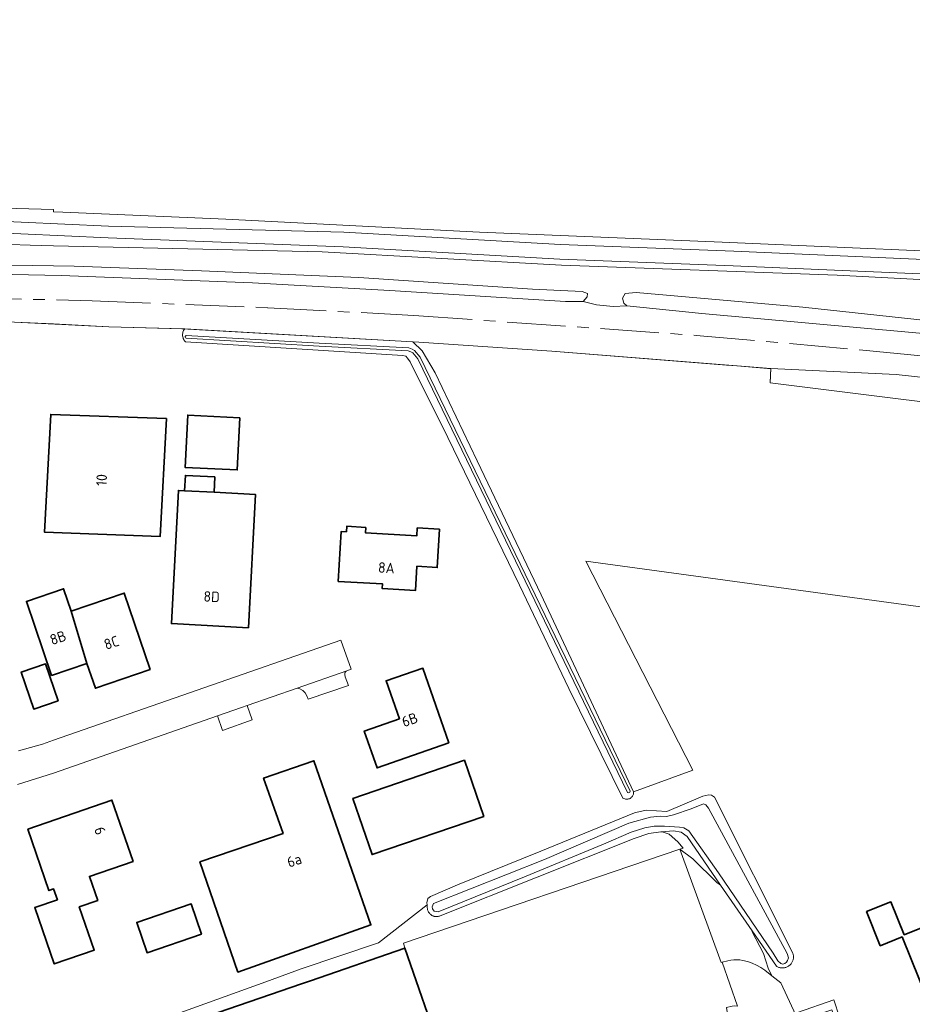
# Model space of a CAD drawing. Header units: metres. Extents: x 244832 to 245816, y 594581 to 595225.
# Tile 12 of 34: x 244994 to 245147, y 595054 to 595223. Entities that reach past the tile are written whole.
import ezdxf
from ezdxf.enums import TextEntityAlignment as Align

# ---------------------------------------------------------------- set-up
doc = ezdxf.new("R2010")
doc.units = ezdxf.units.M
doc.linetypes.add('AM-AS', pattern=[16, 10, -2, 2, -2])
for name, color, linetype, lineweight in [('B-XX-AM-AS_SPOOR-G', 10, 'AM-AS', 18), ('B-XX-GR-BOS_LOOF-GV', 40, 'Continuous', 13), ('B-XX-GR-BOUWLAND-GV', 80, 'Continuous', 13), ('B-XX-GR-GRAS-GV', 60, 'Continuous', 13), ('B-XX-GR-GROENVOORZIENING-GV', 80, 'Continuous', 18), ('B-XX-IE-TERREINAFSCHEIDING_KUNSTMATIG_HEKWERK-G', 20, 'IE-TERREINAFSCHEIDING-KUNSTMATIG', 18), ('B-XX-OG-BEBOUWING-GV', 7, 'Continuous', 35), ('B-XX-OG-BEBOUWING-T18', 10, 'Continuous', 18), ('B-XX-OG-TERREIN_ERF-GV', 7, 'Continuous', 18), ('B-XX-OG-WATER-GV', 130, 'Continuous', 18), ('B-XX-OG-WATER_SLOOT-GV', 120, 'Continuous', 18), ('B-XX-VH-VERHARDING_BEDRIJFSVLOERPLAAT-GV', 252, 'Continuous', 18), ('B-XX-VH-VERHARDING_GESLOTEN-GV', 252, 'Continuous', 18), ('B-XX-VH-VERHARDING_HALFVERHARDING-GV', 252, 'Continuous', 18), ('B-XX-VH-VERHARDING_OPEN-GV', 252, 'Continuous', 18)]:
    doc.layers.add(name, color=color, linetype=linetype, lineweight=lineweight)
doc.styles.add('NLCS-ISO-M-T18', font='NLCS-ISO.ttf', dxfattribs={"height": 1.8})
doc.linetypes.add('IE-TERREINAFSCHEIDING-KUNSTMATIG', pattern='A,4,[82,NLCS.SHX,S=0.75,R=90,X=0,Y=0],4,-2', length=10)

msp = doc.modelspace()

# ---------------------------------------------------------------- linework, layer by layer
at = {"layer": 'B-XX-AM-AS_SPOOR-G', "color": 252}
msp.add_lwpolyline([(244838.64, 595172.92), (244840.94, 595173.05), (244869.62, 595174.38), (244890.52, 595174.99), (244914.67, 595175.54), (244937.25, 595175.75), (244960.12, 595175.65), (244984.57, 595175.26), (245006.66, 595174.68), (245036.68, 595173.51), (245061.71, 595172.2), (245110.02, 595168.77), (245138.56, 595166.25), (245164.15, 595163.69), (245191.91, 595160.77), (245277.32, 595151.2), (245289.3, 595150.06), (245388.81, 595138.95)], dxfattribs=at)
at = {"layer": 'B-XX-GR-BOS_LOOF-GV', "color": 252}
msp.add_lwpolyline([(245062.55, 595167.59), (245061.55, 595167.65), (245063.11, 595166.14), (245065.36, 595162.38), (245072.55, 595147.29), (245083.5, 595124.36), (245099.3, 595090.68), (245109.44, 595094.38), (245091.14, 595130.13), (245188.54, 595116.87), (245185.37, 595124.73), (245222.4, 595119.52), (245224.86, 595126.74), (245228.67, 595141.63), (245228.83, 595141.58), (245230.25, 595147.42), (245216.8, 595148.91), (245122.68, 595160.64), (245122.75, 595162), (245122.81, 595163.1), (245122.23, 595163.09), (245116.99, 595163.56), (245115.22, 595163.71), (245085.32, 595166.06)], close=True, dxfattribs=at)
at = {"layer": 'B-XX-GR-BOUWLAND-GV', "color": 252}
msp.add_lwpolyline([(244901.68, 595222.81), (244901.67, 595222.66), (244901.6, 595216.35), (244902.35, 595191.56), (244904.09, 595190.91), (244951.43, 595191.63), (245000, 595190.31), (245000, 595189.94), (245001.62, 595189.88), (245029.53, 595188.69), (245072.92, 595186.44), (245114.46, 595184.72), (245169.63, 595182.34), (245199.66, 595181.68), (245213.68, 595180.89), (245237.23, 595178.51), (245252.16, 595176.78), (245252.49, 595176.84), (245252.78, 595177.04), (245252.72, 595177.81), (245243.02, 595189.06), (245228.52, 595206.22), (245215.22, 595222.81)], dxfattribs=at)
at = {"layer": 'B-XX-GR-GRAS-GV', "color": 252}
for points in [[(245001.35, 595179.02), (245034.1, 595177.77), (245057.58, 595176.47), (245087.63, 595174.59), (245090.67, 595174.58), (245091.35, 595175.36), (245091.41, 595175.93), (245090.48, 595176.29), (245081.98, 595176.69), (245052.3, 595178.66), (245025.36, 595179.84), (245003.56, 595180.65), (245000, 595180.7), (244971.39, 595181.13), (244970.01, 595180.74), (244969.6, 595180.44), (244969.67, 595179.81), (244970.48, 595179.64)], [(245111, 595172.55), (245155.81, 595168.48), (245194.79, 595164.38), (245213.49, 595162.65), (245231.92, 595160.46), (245233.61, 595160.42), (245234.28, 595161.05), (245234.17, 595161.89), (245232.17, 595162.9), (245224.42, 595164.53), (245209.69, 595165.72), (245187.23, 595167.38), (245164.69, 595169.66), (245128.26, 595173.61), (245099.74, 595176.11), (245097.89, 595175.94), (245097.42, 595175.14), (245097.61, 595174.32), (245098.12, 595173.84)]]:
    msp.add_lwpolyline(points, close=True, dxfattribs=at)
msp.add_lwpolyline([(245317.58, 595143.1), (245224.39, 595152.93), (245178.62, 595158.51), (245166.12, 595159.68), (245144.24, 595162.06), (245122.81, 595163.1), (245122.75, 595162), (245122.68, 595160.64), (245216.8, 595148.91), (245230.25, 595147.42), (245230.37, 595147.41), (245276.06, 595142.29), (245278.22, 595142.05), (245291.6, 595140.4), (245345.42, 595133.78)], dxfattribs=at)
at = {"layer": 'B-XX-GR-GROENVOORZIENING-GV', "color": 252}
for points in [[(245175.3, 595176.91), (245134.16, 595179.07), (245086.94, 595180.81), (245046, 595183.08), (245000, 595184.13), (244996.04, 595184.22), (244957.68, 595185.5)], [(244971.39, 595181.13), (245000, 595180.7), (245003.56, 595180.65), (245025.36, 595179.84), (245052.3, 595178.66), (245081.98, 595176.69), (245090.48, 595176.29), (245091.41, 595175.93), (245091.35, 595175.36), (245090.67, 595174.58), (245092.94, 595174), (245095.81, 595173.74), (245098.12, 595173.84), (245097.61, 595174.32), (245097.42, 595175.14), (245097.89, 595175.94), (245099.74, 595176.11), (245128.26, 595173.61), (245164.69, 595169.66)], [(245017.4, 595049.17), (245042.47, 595057.81), (245043.98, 595058.33), (245060.17, 595063.91), (245059.91, 595064.74), (245107.2, 595080.83), (245107.8, 595081.03), (245106.88, 595082.11), (245105.37, 595083.4), (245104.19, 595083.8), (245103.95, 595083.81), (245101.94, 595083.51), (245099.39, 595082.65), (245066.19, 595069.43), (245066.09, 595069.39), (245065.98, 595069.36), (245065.87, 595069.33), (245065.82, 595069.32), (245065.76, 595069.31), (245065.65, 595069.31), (245065.54, 595069.3), (245065.42, 595069.31), (245065.31, 595069.32), (245065.2, 595069.35), (245065.09, 595069.38), (245064.99, 595069.42), (245064.89, 595069.46), (245064.79, 595069.51), (245064.69, 595069.57), (245064.6, 595069.64), (245064.52, 595069.71), (245064.43, 595069.79), (245064.36, 595069.87), (245064.29, 595069.96), (245064.23, 595070.05), (245064.17, 595070.15), (245064.12, 595070.25), (245064.08, 595070.36), (245064.05, 595070.46), (245064.02, 595070.57), (245064.01, 595070.68), (245064, 595070.8), (245063.95, 595071.32), (245055.66, 595064.82), (245042.39, 595060.38), (245036.38, 595058.12), (245010.55, 595048.84)]]:
    msp.add_lwpolyline(points, dxfattribs=at)
for points in [[(245107.47, 595083.75), (245106.11, 595083.97), (245104.06, 595083.83), (245103.95, 595083.81), (245104.19, 595083.8), (245105.37, 595083.4), (245106.88, 595082.11), (245107.8, 595081.03), (245107.2, 595080.83), (245109.47, 595079.19), (245113.56, 595075.16), (245114.19, 595074.71), (245108.47, 595083.03)], [(245114.19, 595074.71), (245113.56, 595075.16), (245109.47, 595079.19), (245107.2, 595080.83), (245114.3, 595061.43), (245114.49, 595061.52), (245115.44, 595061.73), (245115.94, 595061.84), (245116.46, 595061.9), (245116.97, 595061.91), (245117.49, 595061.88), (245118, 595061.8), (245118.81, 595061.61), (245119.59, 595061.36), (245120.35, 595061.02), (245121.07, 595060.62), (245121.75, 595060.15), (245122.96, 595059.19), (245122.33, 595060.48), (245121.54, 595062.99), (245119.6, 595066.68), (245119.57, 595066.89)], [(245135.84, 595045.94), (245136.5, 595046.17), (245133.55, 595055.08), (245127.38, 595052.91), (245127.27, 595052.86), (245127.17, 595052.78), (245127.1, 595052.67), (245127.07, 595052.55), (245127.08, 595052.42), (245127.46, 595051.4), (245133.21, 595053.37)]]:
    msp.add_lwpolyline(points, close=True, dxfattribs=at)
at = {"layer": 'B-XX-IE-TERREINAFSCHEIDING_KUNSTMATIG_HEKWERK-G', "color": 252}
msp.add_lwpolyline([(245230.37, 595147.41), (245216.8, 595148.91), (245122.68, 595160.64), (245122.81, 595163.1), (245085.32, 595166.06), (245062.55, 595167.59), (245021.99, 595169.92), (245009.48, 595170.26), (244993.33, 595171.06), (244966.39, 595171.67), (244953.41, 595171.8), (244931.36, 595171.76), (244896.32, 595170.91)], dxfattribs=at)
at = {"layer": 'B-XX-OG-BEBOUWING-GV', "color": 252}
for points in [[(245019.34, 595154.55), (244999.55, 595155.26), (244998.5, 595135.09), (245018.29, 595134.38)], [(245031.91, 595154.68), (245022.99, 595155.13), (245022.55, 595146.19), (245031.46, 595145.75)], [(245027.66, 595144.55), (245022.59, 595144.81), (245022.45, 595142.19), (245027.52, 595141.92)], [(245022.45, 595142.19), (245021.41, 595142.24), (245020.21, 595119.45), (245033.37, 595118.75), (245034.58, 595141.55), (245027.52, 595141.92)], [(245053.46, 595135.91), (245050.22, 595136.1), (245050.16, 595135.18), (245049.27, 595135.24), (245048.77, 595126.66), (245056.34, 595126.24), (245056.29, 595125.44), (245061.98, 595125.14), (245062.22, 595129.26), (245065.71, 595129.05), (245066.07, 595135.59), (245062.28, 595135.82), (245062.2, 595134.46), (245053.4, 595134.99)], [(245003.06, 595121.59), (245001.76, 595125.43), (244995.38, 595123.26), (244999.69, 595110.59), (245005.75, 595112.65)], [(245016.58, 595111.6), (245012.12, 595124.67), (245003.06, 595121.59), (245005.75, 595112.65), (245007.19, 595108.4)], [(245000.83, 595106.23), (244998.67, 595112.56), (244994.49, 595111.14), (244996.65, 595104.82)], [(245067.7, 595099.04), (245063.26, 595111.81), (245056.95, 595109.66), (245059.22, 595103.16), (245053.21, 595101.06), (245055.4, 595094.76)], [(245031.58, 595059.82), (245054.36, 595067.87), (245044.58, 595095.98), (245035.97, 595093), (245039.31, 595083.53), (245025.07, 595078.66)], [(245073.65, 595086.42), (245070.36, 595096.06), (245051.26, 595089.54), (245054.54, 595079.91)], [(245013.64, 595078.76), (245010.02, 595089.25), (244995.65, 595084.25), (244999.23, 595073.75), (245000.05, 595074.03), (245000.68, 595072.18), (244996.82, 595070.86), (245000.14, 595061.21), (245006.99, 595063.57), (245004.44, 595070.97), (245007.6, 595072.07), (245006.18, 595076.18)], [(245025.36, 595066.28), (245023.6, 595071.47), (245014.26, 595068.3), (245016.03, 595063.11)], [(245066.46, 595045.63), (245060.17, 595063.91), (245043.98, 595058.33), (245042.47, 595057.81), (245017.4, 595049.17), (245017.91, 595047.7), (245020.06, 595041.43), (245008.24, 595037.36), (245016.36, 595013.77), (245028.19, 595017.84), (245030.64, 595010.72), (245072.83, 595025.71), (245079.06, 595008.19), (245091.12, 595012.35), (245078.27, 595049.69)]]:
    msp.add_lwpolyline(points, close=True, dxfattribs=at)
msp.add_lwpolyline([(245176.3, 595078.55), (245145.62, 595066.19), (245143.35, 595071.83), (245139.19, 595070.15), (245141.53, 595064.33), (245145.26, 595065.83), (245156.88, 595036.97)], dxfattribs=at)
at = {"layer": 'B-XX-OG-TERREIN_ERF-GV', "color": 252}
for points in [[(245188.54, 595116.87), (245091.14, 595130.13), (245109.44, 595094.38), (245099.3, 595090.68), (245099.3, 595090.55), (245099.29, 595090.41), (245099.27, 595090.28), (245099.23, 595090.15), (245099.17, 595090.02), (245099.1, 595089.9), (245099.02, 595089.8), (245098.92, 595089.7), (245098.82, 595089.61), (245098.7, 595089.54), (245098.58, 595089.48), (245098.45, 595089.44), (245098.32, 595089.41), (245098.18, 595089.39), (245098.05, 595089.4), (245097.91, 595089.42), (245097.78, 595089.45), (245097.65, 595089.5), (245097.53, 595089.56), (245097.48, 595089.6), (245088.22, 595108.35), (245079.75, 595126.04), (245067.51, 595151.33), (245061.06, 595164.26), (245060.63, 595164.86), (245060.32, 595165.24), (245059.79, 595165.33), (245022.61, 595167.69), (245022.5, 595167.81), (245022.4, 595167.93), (245022.32, 595168.07), (245022.24, 595168.22), (245022.19, 595168.37), (245022.14, 595168.53), (245022.12, 595168.69), (245022.11, 595168.85), (245022.12, 595169.01), (245022.14, 595169.17), (245022.18, 595169.33), (245022.23, 595169.48), (245022.3, 595169.63), (245022.38, 595169.77), (245022.48, 595169.91), (245022.32, 595169.92), (245009.48, 595170.26), (245000, 595170.73), (244993.33, 595171.06)], [(244994.03, 595097.69), (244998.13, 595098.84), (245000, 595099.49), (245049.21, 595116.64), (245050.95, 595111.63), (245050.23, 595111.38), (245050.12, 595111.3), (245050, 595111.18), (245049.9, 595111.01), (245049.88, 595110.76), (245049.93, 595110.36), (245050.53, 595108.87), (245043.62, 595106.52), (245043.42, 595107), (245043.1, 595107.61), (245042.68, 595108), (245042.2, 595108.29), (245041.74, 595108.42), (245033.16, 595105.43), (245034.02, 595102.96), (245028.94, 595101.15), (245028.07, 595103.66), (245000, 595093.88), (244993.89, 595091.91)], [(245010.55, 595048.84), (245036.38, 595058.12), (245042.39, 595060.38), (245055.66, 595064.82), (245063.95, 595071.32), (245063.93, 595071.64), (245064.11, 595072.39), (245064.56, 595072.72), (245069.16, 595074.76), (245083.45, 595080.49), (245099.46, 595087.07), (245099.68, 595087.12), (245101.46, 595087.52), (245104.97, 595087.3), (245111.16, 595089.93), (245112.2, 595090.17), (245112.66, 595090.1), (245113.15, 595089.77), (245126.56, 595063.03), (245126.57, 595062.99), (245126.6, 595062.88), (245126.63, 595062.76), (245126.65, 595062.63), (245126.66, 595062.51), (245126.66, 595062.39), (245126.66, 595062.27), (245126.65, 595062.15), (245126.62, 595062.02), (245126.6, 595061.91), (245126.56, 595061.79), (245126.52, 595061.67), (245126.46, 595061.56), (245126.41, 595061.45), (245126.34, 595061.35), (245126.27, 595061.25), (245126.19, 595061.16), (245126.11, 595061.07), (245126.02, 595060.98), (245125.92, 595060.91), (245125.82, 595060.84), (245125.72, 595060.77), (245125.61, 595060.71), (245125.49, 595060.66), (245125.38, 595060.62), (245125.26, 595060.59), (245125.14, 595060.56), (245125.02, 595060.54), (245124.9, 595060.53), (245124.78, 595060.52), (245124.65, 595060.53), (245124.53, 595060.54), (245124.41, 595060.56), (245124.29, 595060.59), (245124.18, 595060.62), (245124.06, 595060.67), (245123.95, 595060.72), (245123.84, 595060.78), (245123.74, 595060.84), (245119.57, 595066.89), (245119.6, 595066.68), (245121.54, 595062.99), (245122.33, 595060.48), (245122.96, 595059.19), (245124.48, 595057.97), (245127.08, 595052.42)], [(245156.88, 595036.97), (245145.26, 595065.83), (245141.53, 595064.33), (245139.19, 595070.15), (245143.35, 595071.83), (245145.62, 595066.19), (245176.3, 595078.55)], [(245127.38, 595052.91), (245133.55, 595055.08), (245136.5, 595046.17)]]:
    msp.add_lwpolyline(points, dxfattribs=at)
for points in [[(244998.5, 595135.09), (244999.55, 595155.26), (245019.34, 595154.55), (245018.29, 595134.38)], [(245031.46, 595145.75), (245022.55, 595146.19), (245022.99, 595155.13), (245031.91, 595154.68)], [(245033.37, 595118.75), (245020.21, 595119.45), (245021.41, 595142.24), (245022.45, 595142.19), (245022.59, 595144.81), (245027.66, 595144.55), (245027.52, 595141.92), (245034.58, 595141.55)], [(245048.77, 595126.66), (245049.27, 595135.24), (245050.16, 595135.18), (245050.22, 595136.1), (245053.46, 595135.91), (245053.4, 595134.99), (245062.2, 595134.46), (245062.28, 595135.82), (245066.07, 595135.59), (245065.71, 595129.05), (245062.22, 595129.26), (245061.98, 595125.14), (245056.29, 595125.44), (245056.34, 595126.24)], [(245016.58, 595111.6), (245007.19, 595108.4), (245005.75, 595112.65), (244999.69, 595110.59), (244995.38, 595123.26), (245001.76, 595125.43), (245003.06, 595121.59), (245012.12, 595124.67)], [(244996.65, 595104.82), (244994.49, 595111.14), (244998.67, 595112.56), (245000.83, 595106.23)], [(245067.7, 595099.04), (245055.4, 595094.76), (245053.21, 595101.06), (245059.22, 595103.16), (245056.95, 595109.66), (245063.26, 595111.81)], [(245054.36, 595067.87), (245031.58, 595059.82), (245025.07, 595078.66), (245039.31, 595083.53), (245035.97, 595093), (245044.58, 595095.98)], [(245054.54, 595079.91), (245051.26, 595089.54), (245070.36, 595096.06), (245073.65, 595086.42)], [(245013.64, 595078.76), (245006.18, 595076.18), (245007.6, 595072.07), (245004.44, 595070.97), (245006.99, 595063.57), (245000.14, 595061.21), (244996.82, 595070.86), (245000.68, 595072.18), (245000.05, 595074.03), (244999.23, 595073.75), (244995.65, 595084.25), (245010.02, 595089.25)], [(245025.36, 595066.28), (245016.03, 595063.11), (245014.26, 595068.3), (245023.6, 595071.47)]]:
    msp.add_lwpolyline(points, close=True, dxfattribs=at)
at = {"layer": 'B-XX-OG-WATER-GV', "color": 252}
for points in [[(245165.87, 595181.05), (245116.46, 595183.19), (245086.82, 595184.31), (245049.7, 595186.42), (245009.46, 595187.45), (244986.97, 595188.5), (244943.08, 595189.16), (244913.68, 595188.67), (244902.68, 595188.29), (244902.34, 595188.31), (244901.68, 595188.67), (244901.27, 595189.24), (244900.92, 595190.37), (244900.54, 595192.15), (244900.17, 595198.22), (244899.91, 595212.86), (244899.72, 595222.81)], [(244986.91, 595186.5), (245009.36, 595185.45), (245049.6, 595183.93), (245086.7, 595181.82), (245116.36, 595180.69), (245165.77, 595178.55)]]:
    msp.add_lwpolyline(points, dxfattribs=at)
for points in [[(245045.5, 595167.46), (245022.74, 595168.78), (245022.61, 595168.67), (245022.57, 595168.57), (245022.57, 595168.47), (245022.62, 595168.38), (245022.71, 595168.28), (245045.47, 595166.96), (245060.73, 595166.15), (245061.17, 595165.97), (245061.51, 595165.79), (245062.36, 595164.77), (245098.24, 595090.53), (245098.42, 595090.51), (245098.54, 595090.54), (245098.65, 595090.62), (245098.69, 595090.75), (245062.78, 595165.04), (245061.83, 595166.19), (245061.38, 595166.43), (245060.84, 595166.64)], [(245111.66, 595088.46), (245111.29, 595088.63), (245109.17, 595087.74), (245106.11, 595086.74), (245104.96, 595086.43), (245103.83, 595086.47), (245102.2, 595086.33), (245098.49, 595085.29), (245084.06, 595079.1), (245065.07, 595071.53), (245064.81, 595070.96), (245064.9, 595070.62), (245065.15, 595070.25), (245065.85, 595070.1), (245080.61, 595076.11), (245094.14, 595081.73), (245098.9, 595083.77), (245101.24, 595084.51), (245102.83, 595084.76), (245104.6, 595084.81), (245107.18, 595084.61), (245107.92, 595084.48), (245108.77, 595084), (245113.86, 595076.79), (245123.21, 595063.02), (245124.01, 595061.71), (245124.52, 595061.3), (245124.83, 595061.18), (245125.17, 595061.26), (245125.49, 595061.48), (245125.64, 595061.79), (245125.81, 595062.26), (245125.6, 595063), (245122.22, 595069.18), (245112.14, 595087.89)]]:
    msp.add_lwpolyline(points, close=True, dxfattribs=at)
at = {"layer": 'B-XX-OG-WATER_SLOOT-GV', "color": 252}
for points in [[(244897.12, 595222.81), (244897.36, 595215.4), (244898.86, 595190.83), (244885.37, 595189.02), (244884.67, 595186.31), (244886.1, 595184.22), (244918.15, 595185.29), (244957.68, 595185.5), (244996.04, 595184.22), (245000, 595184.13), (245046, 595183.08), (245086.94, 595180.81), (245134.16, 595179.07), (245175.3, 595176.91), (245190.67, 595176.1), (245242.09, 595172.02), (245295.66, 595166.29), (245347.25, 595160.37)], [(244899.72, 595222.81), (244899.91, 595212.86), (244900.17, 595198.22), (244900.54, 595192.15), (244900.92, 595190.37), (244901.27, 595189.24), (244901.68, 595188.67), (244902.34, 595188.31), (244902.68, 595188.29), (244913.68, 595188.67), (244943.08, 595189.16), (244986.97, 595188.5), (245009.46, 595187.45), (245049.7, 595186.42), (245086.82, 595184.31), (245116.46, 595183.19), (245165.87, 595181.05)], [(245215.22, 595222.81), (245228.52, 595206.22), (245243.02, 595189.06), (245252.72, 595177.81), (245252.78, 595177.04), (245252.49, 595176.84), (245252.16, 595176.78), (245237.23, 595178.51), (245213.68, 595180.89), (245199.66, 595181.68), (245169.63, 595182.34), (245114.46, 595184.72), (245072.92, 595186.44), (245029.53, 595188.69), (245001.62, 595189.88), (245000, 595189.94), (245000, 595190.31), (244951.43, 595191.63), (244904.09, 595190.91), (244902.35, 595191.56), (244901.6, 595216.35), (244901.67, 595222.66), (244901.68, 595222.81)], [(245165.77, 595178.55), (245116.36, 595180.69), (245086.7, 595181.82), (245049.6, 595183.93), (245009.36, 595185.45), (244986.91, 595186.5)]]:
    msp.add_lwpolyline(points, dxfattribs=at)
for points in [[(245061.55, 595167.65), (245022.48, 595169.91), (245022.38, 595169.77), (245022.3, 595169.63), (245022.23, 595169.48), (245022.18, 595169.33), (245022.14, 595169.17), (245022.12, 595169.01), (245022.11, 595168.85), (245022.12, 595168.69), (245022.14, 595168.53), (245022.19, 595168.37), (245022.24, 595168.22), (245022.32, 595168.07), (245022.4, 595167.93), (245022.5, 595167.81), (245022.61, 595167.69), (245059.79, 595165.33), (245060.32, 595165.24), (245060.63, 595164.86), (245061.06, 595164.26), (245067.51, 595151.33), (245079.75, 595126.04), (245088.22, 595108.35), (245097.48, 595089.6), (245097.53, 595089.56), (245097.65, 595089.5), (245097.78, 595089.45), (245097.91, 595089.42), (245098.05, 595089.4), (245098.18, 595089.39), (245098.32, 595089.41), (245098.45, 595089.44), (245098.58, 595089.48), (245098.7, 595089.54), (245098.82, 595089.61), (245098.92, 595089.7), (245099.02, 595089.8), (245099.1, 595089.9), (245099.17, 595090.02), (245099.23, 595090.15), (245099.27, 595090.28), (245099.29, 595090.41), (245099.3, 595090.55), (245099.3, 595090.68), (245083.5, 595124.36), (245072.55, 595147.29), (245065.36, 595162.38), (245063.11, 595166.14)], [(245022.61, 595168.67), (245022.74, 595168.78), (245045.5, 595167.46), (245060.84, 595166.64), (245061.38, 595166.43), (245061.83, 595166.19), (245062.78, 595165.04), (245098.69, 595090.75), (245098.65, 595090.62), (245098.54, 595090.54), (245098.42, 595090.51), (245098.24, 595090.53), (245062.36, 595164.77), (245061.51, 595165.79), (245061.17, 595165.97), (245060.73, 595166.15), (245045.47, 595166.96), (245022.71, 595168.28), (245022.62, 595168.38), (245022.57, 595168.47), (245022.57, 595168.57)], [(245112.66, 595090.1), (245112.2, 595090.17), (245111.16, 595089.93), (245104.97, 595087.3), (245101.46, 595087.52), (245099.68, 595087.12), (245099.46, 595087.07), (245083.45, 595080.49), (245069.16, 595074.76), (245064.56, 595072.72), (245064.11, 595072.39), (245063.93, 595071.64), (245063.95, 595071.32), (245064, 595070.8), (245064.01, 595070.68), (245064.02, 595070.57), (245064.05, 595070.46), (245064.08, 595070.36), (245064.12, 595070.25), (245064.17, 595070.15), (245064.23, 595070.05), (245064.29, 595069.96), (245064.36, 595069.87), (245064.43, 595069.79), (245064.52, 595069.71), (245064.6, 595069.64), (245064.69, 595069.57), (245064.79, 595069.51), (245064.89, 595069.46), (245064.99, 595069.42), (245065.09, 595069.38), (245065.2, 595069.35), (245065.31, 595069.32), (245065.42, 595069.31), (245065.54, 595069.3), (245065.65, 595069.31), (245065.76, 595069.31), (245065.82, 595069.32), (245065.87, 595069.33), (245065.98, 595069.36), (245066.09, 595069.39), (245066.19, 595069.43), (245099.39, 595082.65), (245101.94, 595083.51), (245103.95, 595083.81), (245104.06, 595083.83), (245106.11, 595083.97), (245107.47, 595083.75), (245108.47, 595083.03), (245114.19, 595074.71), (245119.57, 595066.89), (245123.74, 595060.84), (245123.84, 595060.78), (245123.95, 595060.72), (245124.06, 595060.67), (245124.18, 595060.62), (245124.29, 595060.59), (245124.41, 595060.56), (245124.53, 595060.54), (245124.65, 595060.53), (245124.78, 595060.52), (245124.9, 595060.53), (245125.02, 595060.54), (245125.14, 595060.56), (245125.26, 595060.59), (245125.38, 595060.62), (245125.49, 595060.66), (245125.61, 595060.71), (245125.72, 595060.77), (245125.82, 595060.84), (245125.92, 595060.91), (245126.02, 595060.98), (245126.11, 595061.07), (245126.19, 595061.16), (245126.27, 595061.25), (245126.34, 595061.35), (245126.41, 595061.45), (245126.46, 595061.56), (245126.52, 595061.67), (245126.56, 595061.79), (245126.6, 595061.91), (245126.62, 595062.02), (245126.65, 595062.15), (245126.66, 595062.27), (245126.66, 595062.39), (245126.66, 595062.51), (245126.65, 595062.63), (245126.63, 595062.76), (245126.6, 595062.88), (245126.57, 595062.99), (245126.56, 595063.03), (245113.15, 595089.77)], [(245109.17, 595087.74), (245111.29, 595088.63), (245111.66, 595088.46), (245112.14, 595087.89), (245122.22, 595069.18), (245125.6, 595063), (245125.81, 595062.26), (245125.64, 595061.79), (245125.49, 595061.48), (245125.17, 595061.26), (245124.83, 595061.18), (245124.52, 595061.3), (245124.01, 595061.71), (245123.21, 595063.02), (245113.86, 595076.79), (245108.77, 595084), (245107.92, 595084.48), (245107.18, 595084.61), (245104.6, 595084.81), (245102.83, 595084.76), (245101.24, 595084.51), (245098.9, 595083.77), (245094.14, 595081.73), (245080.61, 595076.11), (245065.85, 595070.1), (245065.15, 595070.25), (245064.9, 595070.62), (245064.81, 595070.96), (245065.07, 595071.53), (245084.06, 595079.1), (245098.49, 595085.29), (245102.2, 595086.33), (245103.83, 595086.47), (245104.96, 595086.43), (245106.11, 595086.74)]]:
    msp.add_lwpolyline(points, close=True, dxfattribs=at)
at = {"layer": 'B-XX-VH-VERHARDING_BEDRIJFSVLOERPLAAT-GV', "color": 252}
msp.add_lwpolyline([(245115.84, 595049.87), (245115.22, 595053.77), (245116.15, 595053.95), (245116.65, 595054.01), (245117.06, 595053.96), (245114.49, 595061.52), (245114.3, 595061.43), (245107.2, 595080.83), (245059.91, 595064.74), (245060.17, 595063.91), (245066.46, 595045.63), (245078.27, 595049.69), (245091.12, 595012.35), (245092.21, 595009.1), (245113.85, 595016.93), (245124.38, 595027.72), (245124.04, 595028.7), (245123.8, 595028.61), (245123.73, 595028.79)], close=True, dxfattribs=at)
at = {"layer": 'B-XX-VH-VERHARDING_GESLOTEN-GV', "color": 252}
for points in [[(244993.89, 595091.91), (245000, 595093.88), (245028.07, 595103.66), (245032.21, 595105.1), (245033.16, 595105.43), (245041.74, 595108.42), (245050.23, 595111.38), (245050.95, 595111.63), (245049.21, 595116.64), (245000, 595099.49), (244998.13, 595098.84), (244994.03, 595097.69)], [(245127.08, 595052.42), (245124.48, 595057.97), (245122.96, 595059.19), (245121.75, 595060.15), (245121.07, 595060.62), (245120.35, 595061.02), (245119.59, 595061.36), (245118.81, 595061.61), (245118, 595061.8), (245117.49, 595061.88), (245116.97, 595061.91), (245116.46, 595061.9), (245115.94, 595061.84), (245115.44, 595061.73), (245114.49, 595061.52), (245117.06, 595053.96)]]:
    msp.add_lwpolyline(points, dxfattribs=at)
at = {"layer": 'B-XX-VH-VERHARDING_HALFVERHARDING-GV', "color": 252}
for points in [[(245155.81, 595168.48), (245111, 595172.55), (245098.12, 595173.84), (245095.81, 595173.74), (245092.94, 595174), (245090.67, 595174.58), (245087.63, 595174.59), (245057.58, 595176.47), (245034.1, 595177.77), (245001.35, 595179.02), (244970.48, 595179.64)], [(244993.33, 595171.06), (245000, 595170.73), (245009.48, 595170.26), (245022.32, 595169.92), (245022.48, 595169.91), (245061.55, 595167.65), (245062.55, 595167.59), (245085.32, 595166.06), (245115.22, 595163.71), (245116.99, 595163.56), (245122.23, 595163.09), (245122.81, 595163.1), (245144.24, 595162.06), (245166.12, 595159.68)]]:
    msp.add_lwpolyline(points, dxfattribs=at)
at = {"layer": 'B-XX-VH-VERHARDING_OPEN-GV', "color": 252}
for points in [[(245050.23, 595111.38), (245041.74, 595108.42), (245042.2, 595108.29), (245042.68, 595108), (245043.1, 595107.61), (245043.42, 595107), (245043.62, 595106.52), (245050.53, 595108.87), (245049.93, 595110.36), (245049.88, 595110.76), (245049.9, 595111.01), (245050, 595111.18), (245050.12, 595111.3)], [(245033.16, 595105.43), (245032.21, 595105.1), (245028.07, 595103.66), (245028.94, 595101.15), (245034.02, 595102.96)]]:
    msp.add_lwpolyline(points, close=True, dxfattribs=at)

# ---------------------------------------------------------------- texts
at = {"layer": 'B-XX-OG-BEBOUWING-T18', "color": 252, "style": 'NLCS-ISO-M-T18'}
for s, rotation, p in [('10', 87, (245008.25, 595144.02)), ('8A', 356.6, (245057, 595129)), ('8D', 357, (245027.09, 595124.06)), ('8B', 18.8, (245000.8, 595117.03)), ('8C', 18.8, (245009.94, 595116.18)), ('6B', 19.2, (245061, 595103)), ('6', 290.8, (245008, 595084)), ('6a', 19.4, (245041.23, 595078.91))]:
    msp.add_text(s, height=1.8, rotation=rotation, dxfattribs=at).set_placement(p, align=Align.MIDDLE_CENTER)

doc.saveas('drawing.dxf')
